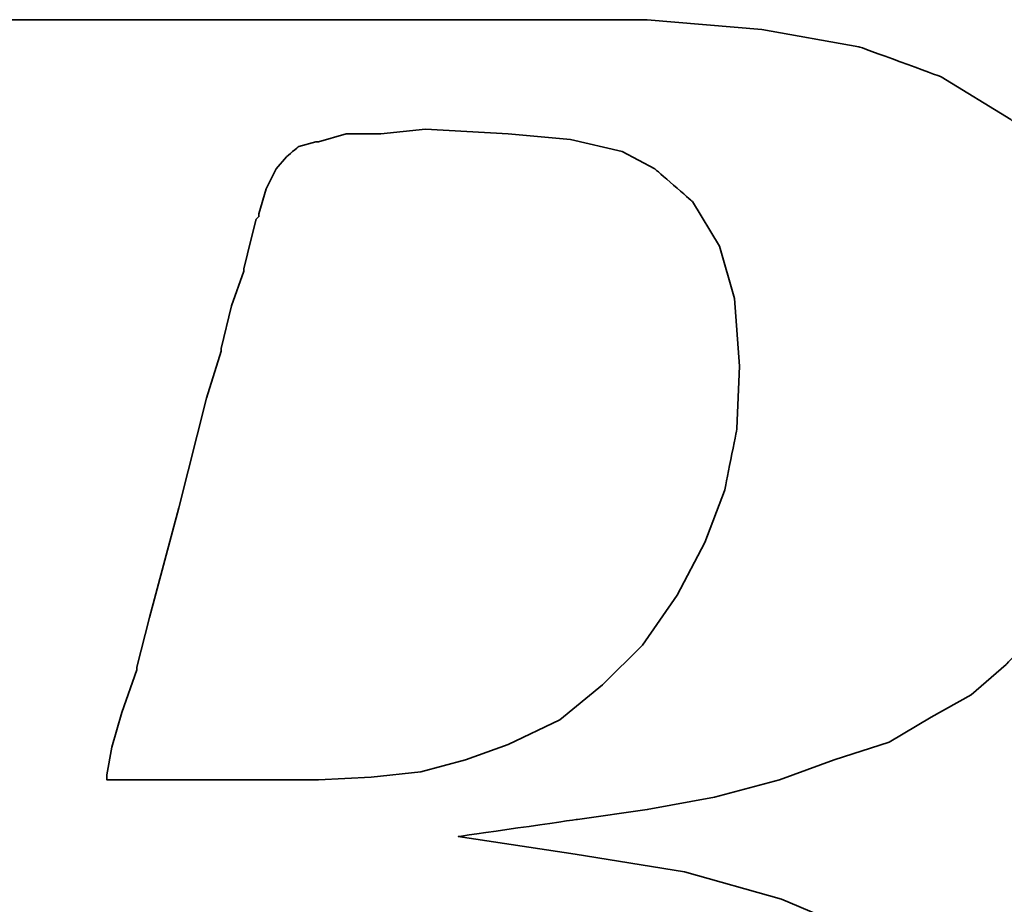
# Model space of a CAD drawing. Header units: millimetres. Extents: x 217 to 551, y -104 to -4.
# Tile 32 of 52: x 452.23 to 453.42, y -69.4 to -68.33. Entities that reach past the tile are written whole.
import ezdxf

# ---------------------------------------------------------------- set-up
doc = ezdxf.new("R2010")
doc.units = ezdxf.units.MM
doc.header["$LTSCALE"] = 0.1
doc.layers.add('DIM', color=4, linetype='CONTINUOUS')
doc.layers.add('layer 1', color=7, linetype='CONTINUOUS')

# ---------------------------------------------------------------- blocks, each defined once
blk = doc.blocks.new('TBI MOTION logo(完整正式版)')
at = {"layer": 'layer 1', "color": 22, "lineweight": 35}
for points, knots in [([(-64.65375, -6.86375), (-64.65375, -6.86375), (-64.84375, -7.29625), (-64.84375, -7.29625), (-64.84375, -7.29625), (-64.84375, -7.29625), (-64.86875, -7.34375), (-64.86875, -7.34375), (-64.86875, -7.34375), (-64.86875, -7.34375), (-64.86875, -7.36875), (-64.86875, -7.36875), (-64.86875, -7.36875), (-64.86875, -7.36875), (-65.15375, -7.65375), (-65.15375, -7.65375), (-65.15375, -7.65375), (-65.15375, -7.65375), (-65.17875, -7.65375), (-65.17875, -7.65375), (-65.17875, -7.65375), (-65.17875, -7.65375), (-65.20375, -7.67875), (-65.20375, -7.67875), (-65.20375, -7.67875), (-65.20375, -7.67875), (-65.58875, -7.87125), (-65.58875, -7.87125), (-65.58875, -7.87125), (-65.58875, -7.87125), (-65.63375, -7.87125), (-65.63375, -7.87125), (-65.63375, -7.87125), (-65.63375, -7.87125), (-65.65875, -7.89375), (-65.65875, -7.89375), (-65.65875, -7.89375), (-65.65875, -7.89375), (-66.09375, -7.94375), (-66.09375, -7.94375), (-66.09375, -7.94375), (-66.09375, -7.94375), (-66.11375, -7.94375), (-66.11375, -7.94375), (-66.11375, -7.94375), (-66.11375, -7.94375), (-66.16375, -7.94375), (-66.16375, -7.94375), (-66.16375, -7.94375), (-66.16375, -7.94375), (-66.30875, -7.94375), (-66.30875, -7.94375), (-66.30875, -7.94375), (-66.30875, -7.94375), (-66.69375, -7.94375), (-66.69375, -7.94375), (-66.69375, -7.94375), (-66.69375, -7.94375), (-67.07375, -7.94375), (-67.07375, -7.94375), (-67.07375, -7.94375), (-67.07375, -7.94375), (-67.12375, -7.94375), (-67.12375, -7.94375), (-67.12375, -7.94375), (-67.12375, -7.94375), (-67.12375, -7.96625), (-67.12375, -7.96625), (-67.12375, -7.96625), (-67.12375, -7.96625), (-67.14875, -7.99125), (-67.14875, -7.99125), (-67.14875, -7.99125), (-67.14875, -7.99125), (-67.24375, -8.34875), (-67.24375, -8.34875), (-67.24375, -8.34875), (-67.24375, -8.34875), (-67.31375, -8.68625), (-67.31375, -8.68625), (-67.31375, -8.68625), (-67.31375, -8.68625), (-67.26875, -8.68625), (-67.26875, -8.68625), (-67.26875, -8.68625), (-67.26875, -8.68625), (-67.07375, -8.68625), (-67.07375, -8.68625), (-67.07375, -8.68625), (-67.07375, -8.68625), (-66.54875, -8.68625), (-66.54875, -8.68625), (-66.54875, -8.68625), (-66.54875, -8.68625), (-65.82625, -8.68625), (-65.82625, -8.68625), (-65.82625, -8.68625), (-65.82625, -8.68625), (-65.01375, -8.68625), (-65.01375, -8.68625), (-65.01375, -8.68625), (-65.01375, -8.68625), (-64.05375, -8.68625), (-64.05375, -8.68625), (-64.05375, -8.68625), (-64.05375, -8.68625), (-62.08375, -8.68625), (-62.08375, -8.68625), (-62.08375, -8.68625), (-62.08375, -8.68625), (-60.06875, -8.68625), (-60.06875, -8.68625), (-60.06875, -8.68625), (-60.06875, -8.68625), (-59.10875, -8.68625), (-59.10875, -8.68625), (-59.10875, -8.68625), (-59.10875, -8.68625), (-58.29375, -8.68625), (-58.29375, -8.68625), (-58.29375, -8.68625), (-58.29375, -8.68625), (-57.57375, -8.68625), (-57.57375, -8.68625), (-57.57375, -8.68625), (-57.57375, -8.68625), (-57.04875, -8.68625), (-57.04875, -8.68625), (-57.04875, -8.68625), (-57.04875, -8.68625), (-56.85375, -8.68625), (-56.85375, -8.68625), (-56.85375, -8.68625), (-56.85375, -8.68625), (-56.70875, -8.68625), (-56.70875, -8.68625), (-56.70875, -8.68625), (-56.70875, -8.68625), (-56.61375, -8.68625), (-56.61375, -8.68625), (-56.61375, -8.68625), (-56.61375, -8.68625), (-56.56875, -8.68625), (-56.56875, -8.68625), (-56.56875, -8.68625), (-56.56875, -8.68625), (-55.65375, -8.63875), (-55.65375, -8.63875), (-55.65375, -8.63875), (-55.65375, -8.63875), (-54.76875, -8.51875), (-54.76875, -8.51875), (-54.76875, -8.51875), (-54.76875, -8.51875), (-53.90375, -8.30375), (-53.90375, -8.30375), (-53.90375, -8.30375), (-53.90375, -8.30375), (-53.08875, -8.03875), (-53.08875, -8.03875), (-53.08875, -8.03875), (-53.08875, -8.03875), (-52.34375, -7.65375), (-52.34375, -7.65375), (-52.34375, -7.65375), (-52.34375, -7.65375), (-51.69875, -7.29625), (-51.69875, -7.29625), (-51.69875, -7.29625), (-51.69875, -7.29625), (-51.21875, -6.91125), (-51.21875, -6.91125), (-51.21875, -6.91125), (-51.21875, -6.91125), (-50.83375, -6.50375), (-50.83375, -6.50375), (-50.83375, -6.50375), (-50.83375, -6.50375), (-50.44875, -5.94875), (-50.44875, -5.94875), (-50.44875, -5.94875), (-50.44875, -5.94875), (-50.13875, -5.30375), (-50.13875, -5.30375), (-50.13875, -5.30375), (-50.13875, -5.30375), (-49.99375, -4.65375), (-49.99375, -4.65375), (-49.99375, -4.65375), (-49.99375, -4.65375), (-49.92375, -3.98375), (-49.92375, -3.98375), (-49.92375, -3.98375), (-49.92375, -3.98375), (-49.99375, -3.19374), (-49.99375, -3.19374), (-49.99375, -3.19374), (-49.99375, -3.19374), (-50.23374, -2.44874), (-50.23374, -2.44874), (-50.23374, -2.44874), (-50.23374, -2.44874), (-50.59375, -1.87374), (-50.59375, -1.87374), (-50.59375, -1.87374), (-50.59375, -1.87374), (-51.09875, -1.31874), (-51.09875, -1.31874), (-51.09875, -1.31874), (-51.09875, -1.31874), (-51.74375, -0.81875), (-51.74375, -0.81875), (-51.74375, -0.81875), (-51.74375, -0.81875), (-52.53875, -0.48125), (-52.53875, -0.48125), (-52.53875, -0.48125), (-52.53875, -0.48125), (-53.47375, -0.21875), (-53.47375, -0.21875), (-53.47375, -0.21875), (-53.47375, -0.21875), (-54.52875, -0.04874), (-54.52875, -0.04874), (-54.52875, -0.04874), (-54.52875, -0.04874), (-55.65375, 0.12125), (-55.65375, 0.12125), (-55.65375, 0.12125), (-55.65375, 0.12125), (-54.50375, 0.28624), (-54.50375, 0.28624), (-54.50375, 0.28624), (-54.50375, 0.28624), (-53.83375, 0.38124), (-53.83375, 0.38124), (-53.83375, 0.38124), (-53.83375, 0.38124), (-53.18375, 0.50125), (-53.18375, 0.50125), (-53.18375, 0.50125), (-53.18375, 0.50125), (-52.55875, 0.66874), (-52.55875, 0.66874), (-52.55875, 0.66874), (-52.55875, 0.66874), (-52.03375, 0.86124), (-52.03375, 0.86124), (-52.03375, 0.86124), (-52.03375, 0.86124), (-51.50374, 1.03124), (-51.50374, 1.03124), (-51.50374, 1.03124), (-51.50374, 1.03124), (-51.09875, 1.27125), (-51.09875, 1.27125), (-51.09875, 1.27125), (-51.09875, 1.27125), (-50.71375, 1.48624), (-50.71375, 1.48624), (-50.71375, 1.48624), (-50.71375, 1.48624), (-50.37625, 1.77625), (-50.37625, 1.77625), (-50.37625, 1.77625), (-50.37625, 1.77625), (-49.82375, 2.37625), (-49.82375, 2.37625), (-49.82375, 2.37625), (-49.82375, 2.37625), (-49.41875, 2.99625), (-49.41875, 2.99625), (-49.41875, 2.99625), (-49.41875, 2.99625), (-49.22375, 3.76625), (-49.22375, 3.76625), (-49.22375, 3.76625), (-49.22375, 3.76625), (-49.15375, 4.50874), (-49.15375, 4.50874), (-49.15375, 4.50874), (-49.15375, 4.50874), (-49.20375, 5.25125), (-49.20375, 5.25125), (-49.20375, 5.25125), (-49.20375, 5.25125), (-49.41875, 5.92625), (-49.41875, 5.92625), (-49.41875, 5.92625), (-49.41875, 5.92625), (-49.77875, 6.47625), (-49.77875, 6.47625), (-49.77875, 6.47625), (-49.77875, 6.47625), (-50.33125, 7.02624), (-50.33125, 7.02624), (-50.33125, 7.02624), (-50.33125, 7.02624), (-51.00125, 7.43625), (-51.00125, 7.43625), (-51.00125, 7.43625), (-51.00125, 7.43625), (-51.79375, 7.72625), (-51.79375, 7.72625), (-51.79375, 7.72625), (-51.79375, 7.72625), (-52.72875, 7.89124), (-52.72875, 7.89124), (-52.72875, 7.89124), (-52.72875, 7.89124), (-53.83375, 7.98625), (-53.83375, 7.98625), (-53.83375, 7.98625), (-53.83375, 7.98625), (-53.92875, 7.98625), (-53.92875, 7.98625), (-53.92875, 7.98625), (-53.92875, 7.98625), (-54.26375, 7.98625), (-54.26375, 7.98625), (-54.26375, 7.98625), (-54.26375, 7.98625), (-54.74375, 7.98625), (-54.74375, 7.98625), (-54.74375, 7.98625), (-54.74375, 7.98625), (-55.36875, 7.98625), (-55.36875, 7.98625), (-55.36875, 7.98625), (-55.36875, 7.98625), (-56.13375, 7.98625), (-56.13375, 7.98625), (-56.13375, 7.98625), (-56.13375, 7.98625), (-56.94875, 7.98625), (-56.94875, 7.98625), (-56.94875, 7.98625), (-56.94875, 7.98625), (-58.77625, 7.98625), (-58.77625, 7.98625), (-58.77625, 7.98625), (-58.77625, 7.98625), (-60.59875, 7.98625), (-60.59875, 7.98625), (-60.59875, 7.98625), (-60.59875, 7.98625), (-61.41375, 7.98625), (-61.41375, 7.98625), (-61.41375, 7.98625), (-61.41375, 7.98625), (-62.17875, 7.98625), (-62.17875, 7.98625), (-62.17875, 7.98625), (-62.17875, 7.98625), (-62.80375, 7.98625), (-62.80375, 7.98625), (-62.80375, 7.98625), (-62.80375, 7.98625), (-63.30625, 7.98625), (-63.30625, 7.98625), (-63.30625, 7.98625), (-63.30625, 7.98625), (-63.57375, 7.98625), (-63.57375, 7.98625), (-63.57375, 7.98625), (-63.57375, 7.98625), (-63.57375, 7.96375), (-63.57375, 7.96375), (-63.57375, 7.96375), (-63.57375, 7.96375), (-63.59875, 7.94125), (-63.59875, 7.94125), (-63.59875, 7.94125), (-63.59875, 7.94125), (-63.69375, 7.55625), (-63.69375, 7.55625), (-63.69375, 7.55625), (-63.69375, 7.55625), (-63.76375, 7.24624), (-63.76375, 7.24624), (-63.76375, 7.24624), (-63.76375, 7.24624), (-63.23875, 7.24624), (-63.23875, 7.24624), (-63.23875, 7.24624), (-63.23875, 7.24624), (-62.75875, 7.24624), (-62.75875, 7.24624), (-62.75875, 7.24624), (-62.75875, 7.24624), (-62.61125, 7.24624), (-62.61125, 7.24624), (-62.61125, 7.24624), (-62.61125, 7.24624), (-62.56625, 7.24624), (-62.56625, 7.24624), (-62.56625, 7.24624), (-62.56625, 7.24624), (-62.22875, 7.24624), (-62.22875, 7.24624), (-62.22875, 7.24624), (-62.22875, 7.24624), (-62.20375, 7.24624), (-62.20375, 7.24624), (-62.20375, 7.24624), (-62.20375, 7.24624), (-62.17875, 7.21875), (-62.17875, 7.21875), (-62.17875, 7.21875), (-62.17875, 7.21875), (-61.96375, 7.17125), (-61.96375, 7.17125), (-61.96375, 7.17125), (-61.96375, 7.17125), (-61.72375, 7.12624), (-61.72375, 7.12624), (-61.72375, 7.12624), (-61.72375, 7.12624), (-61.70375, 7.12624), (-61.70375, 7.12624), (-61.70375, 7.12624), (-61.70375, 7.12624), (-61.55875, 7.07624), (-61.55875, 7.07624), (-61.55875, 7.07624), (-61.55875, 7.07624), (-61.50875, 7.07624), (-61.50875, 7.07624), (-61.50875, 7.07624), (-61.50875, 7.07624), (-61.48375, 7.02624), (-61.48375, 7.02624), (-61.48375, 7.02624), (-61.48375, 7.02624), (-61.31875, 6.83375), (-61.31875, 6.83375), (-61.31875, 6.83375), (-61.31875, 6.83375), (-61.29375, 6.81125), (-61.29375, 6.81125), (-61.29375, 6.81125), (-61.29375, 6.81125), (-61.29375, 6.78625), (-61.29375, 6.78625), (-61.29375, 6.78625), (-61.29375, 6.78625), (-61.19875, 6.50124), (-61.19875, 6.50124), (-61.19875, 6.50124), (-61.19875, 6.50124), (-61.17375, 6.45124), (-61.17375, 6.45124), (-61.17375, 6.45124), (-61.17375, 6.45124), (-61.19875, 6.40625), (-61.19875, 6.40625), (-61.19875, 6.40625), (-61.19875, 6.40625), (-61.26875, 5.99624), (-61.26875, 5.99624), (-61.26875, 5.99624), (-61.26875, 5.99624), (-61.26875, 5.85125), (-61.26875, 5.85125), (-61.26875, 5.85125), (-61.26875, 5.85125), (-61.26875, 5.82625), (-61.26875, 5.82625), (-61.26875, 5.82625), (-61.26875, 5.82625), (-61.29375, 5.80625), (-61.29375, 5.80625), (-61.29375, 5.80625), (-61.29375, 5.80625), (-61.34125, 5.66125), (-61.34125, 5.66125), (-61.34125, 5.66125), (-61.34125, 5.66125), (-61.41375, 5.44625), (-61.41375, 5.44625), (-61.41375, 5.44625), (-61.41375, 5.44625), (-61.48375, 5.15625), (-61.48375, 5.15625), (-61.48375, 5.15625), (-61.48375, 5.15625), (-61.58375, 4.82124), (-61.58375, 4.82124), (-61.58375, 4.82124), (-61.58375, 4.82124), (-61.79875, 4.00375), (-61.79875, 4.00375), (-61.79875, 4.00375), (-61.79875, 4.00375), (-62.05875, 2.99625), (-62.05875, 2.99625), (-62.05875, 2.99625), (-62.05875, 2.99625), (-62.34875, 1.91625), (-62.34875, 1.91625), (-62.34875, 1.91625), (-62.34875, 1.91625), (-62.97375, -0.41124), (-62.97375, -0.41124), (-62.97375, -0.41124), (-62.97375, -0.41124), (-63.59875, -2.75875), (-63.59875, -2.75875), (-63.59875, -2.75875), (-63.59875, -2.75875), (-63.88375, -3.86374), (-63.88375, -3.86374), (-63.88375, -3.86374), (-63.88375, -3.86374), (-64.14875, -4.82374), (-64.14875, -4.82374), (-64.14875, -4.82374), (-64.14875, -4.82374), (-64.36375, -5.64125), (-64.36375, -5.64125), (-64.36375, -5.64125), (-64.36375, -5.64125), (-64.43625, -5.97625), (-64.43625, -5.97625), (-64.43625, -5.97625), (-64.43625, -5.97625), (-64.50875, -6.28625), (-64.50875, -6.28625), (-64.50875, -6.28625), (-64.50875, -6.28625), (-64.50875, -6.30875), (-64.50875, -6.30875), (-64.50875, -6.30875), (-64.50875, -6.30875), (-64.57875, -6.50375), (-64.57875, -6.50375), (-64.57875, -6.50375), (-64.57875, -6.50375), (-64.62875, -6.69625), (-64.62875, -6.69625), (-64.62875, -6.69625), (-64.62875, -6.69625), (-64.62875, -6.76875), (-64.62875, -6.76875), (-64.62875, -6.76875), (-64.62875, -6.76875), (-64.62875, -6.81375), (-64.62875, -6.81375), (-64.62875, -6.81375), (-64.62875, -6.81375), (-64.62875, -6.83875), (-64.62875, -6.83875), (-64.62875, -6.83875), (-64.62875, -6.83875), (-64.65375, -6.86375), (-64.65375, -6.86375)], [0, 0, 0, 0, 0.0071942, 0.0071942, 0.0071942, 0.0071943, 0.0143885, 0.0143885, 0.0143885, 0.0143885, 0.0215827, 0.0215827, 0.0215827, 0.0215827, 0.028777, 0.028777, 0.028777, 0.028777, 0.0359712, 0.0359712, 0.0359712, 0.0359712, 0.0431655, 0.0431655, 0.0431655, 0.0431655, 0.0503597, 0.0503597, 0.0503597, 0.0503597, 0.057554, 0.057554, 0.057554, 0.057554, 0.0647482, 0.0647482, 0.0647482, 0.0647482, 0.0719424, 0.0719424, 0.0719424, 0.0719425, 0.0791367, 0.0791367, 0.0791367, 0.0791367, 0.0863309, 0.0863309, 0.0863309, 0.0863309, 0.0935252, 0.0935252, 0.0935252, 0.0935252, 0.1007194, 0.1007194, 0.1007194, 0.1007194, 0.1079137, 0.1079137, 0.1079137, 0.1079137, 0.1151079, 0.1151079, 0.1151079, 0.1151079, 0.1223022, 0.1223022, 0.1223022, 0.1223022, 0.1294964, 0.1294964, 0.1294964, 0.1294964, 0.1366906, 0.1366906, 0.1366906, 0.1366907, 0.1438849, 0.1438849, 0.1438849, 0.1438849, 0.1510791, 0.1510791, 0.1510791, 0.1510791, 0.1582734, 0.1582734, 0.1582734, 0.1582734, 0.1654676, 0.1654676, 0.1654676, 0.1654676, 0.1726619, 0.1726619, 0.1726619, 0.1726619, 0.1798561, 0.1798561, 0.1798561, 0.1798561, 0.1870504, 0.1870504, 0.1870504, 0.1870504, 0.1942446, 0.1942446, 0.1942446, 0.1942446, 0.2014388, 0.2014388, 0.2014388, 0.2014389, 0.2086331, 0.2086331, 0.2086331, 0.2086331, 0.2158273, 0.2158273, 0.2158273, 0.2158273, 0.2230216, 0.2230216, 0.2230216, 0.2230216, 0.2302158, 0.2302158, 0.2302158, 0.2302158, 0.2374101, 0.2374101, 0.2374101, 0.2374101, 0.2446043, 0.2446043, 0.2446043, 0.2446043, 0.2517986, 0.2517986, 0.2517986, 0.2517986, 0.2589928, 0.2589928, 0.2589928, 0.2589928, 0.2661871, 0.2661871, 0.2661871, 0.2661871, 0.2733813, 0.2733813, 0.2733813, 0.2733813, 0.2805755, 0.2805755, 0.2805755, 0.2805755, 0.2877698, 0.2877698, 0.2877698, 0.2877698, 0.294964, 0.294964, 0.294964, 0.294964, 0.3021583, 0.3021583, 0.3021583, 0.3021583, 0.3093525, 0.3093525, 0.3093525, 0.3093525, 0.3165468, 0.3165468, 0.3165468, 0.3165468, 0.323741, 0.323741, 0.323741, 0.323741, 0.3309353, 0.3309353, 0.3309353, 0.3309353, 0.3381295, 0.3381295, 0.3381295, 0.3381295, 0.3453237, 0.3453237, 0.3453237, 0.3453238, 0.352518, 0.352518, 0.352518, 0.352518, 0.3597122, 0.3597122, 0.3597122, 0.3597122, 0.3669065, 0.3669065, 0.3669065, 0.3669065, 0.3741007, 0.3741007, 0.3741007, 0.3741007, 0.381295, 0.381295, 0.381295, 0.381295, 0.3884892, 0.3884892, 0.3884892, 0.3884892, 0.3956835, 0.3956835, 0.3956835, 0.3956835, 0.4028777, 0.4028777, 0.4028777, 0.4028777, 0.4100719, 0.4100719, 0.4100719, 0.410072, 0.4172662, 0.4172662, 0.4172662, 0.4172662, 0.4244604, 0.4244604, 0.4244604, 0.4244604, 0.4316547, 0.4316547, 0.4316547, 0.4316547, 0.4388489, 0.4388489, 0.4388489, 0.4388489, 0.4460432, 0.4460432, 0.4460432, 0.4460432, 0.4532374, 0.4532374, 0.4532374, 0.4532374, 0.4604317, 0.4604317, 0.4604317, 0.4604317, 0.4676259, 0.4676259, 0.4676259, 0.4676259, 0.4748201, 0.4748201, 0.4748201, 0.4748202, 0.4820144, 0.4820144, 0.4820144, 0.4820144, 0.4892086, 0.4892086, 0.4892086, 0.4892086, 0.4964029, 0.4964029, 0.4964029, 0.4964029, 0.5035971, 0.5035971, 0.5035971, 0.5035971, 0.5107914, 0.5107914, 0.5107914, 0.5107914, 0.5179856, 0.5179856, 0.5179856, 0.5179856, 0.5251799, 0.5251799, 0.5251799, 0.5251799, 0.5323741, 0.5323741, 0.5323741, 0.5323741, 0.5395683, 0.5395683, 0.5395683, 0.5395684, 0.5467626, 0.5467626, 0.5467626, 0.5467626, 0.5539568, 0.5539568, 0.5539568, 0.5539568, 0.5611511, 0.5611511, 0.5611511, 0.5611511, 0.5683453, 0.5683453, 0.5683453, 0.5683453, 0.5755396, 0.5755396, 0.5755396, 0.5755396, 0.5827338, 0.5827338, 0.5827338, 0.5827338, 0.5899281, 0.5899281, 0.5899281, 0.5899281, 0.5971223, 0.5971223, 0.5971223, 0.5971223, 0.6043165, 0.6043165, 0.6043165, 0.6043166, 0.6115108, 0.6115108, 0.6115108, 0.6115108, 0.618705, 0.618705, 0.618705, 0.618705, 0.6258993, 0.6258993, 0.6258993, 0.6258993, 0.6330935, 0.6330935, 0.6330935, 0.6330935, 0.6402878, 0.6402878, 0.6402878, 0.6402878, 0.647482, 0.647482, 0.647482, 0.647482, 0.6546763, 0.6546763, 0.6546763, 0.6546763, 0.6618705, 0.6618705, 0.6618705, 0.6618705, 0.6690647, 0.6690647, 0.6690647, 0.6690648, 0.676259, 0.676259, 0.676259, 0.676259, 0.6834532, 0.6834532, 0.6834532, 0.6834532, 0.6906475, 0.6906475, 0.6906475, 0.6906475, 0.6978417, 0.6978417, 0.6978417, 0.6978417, 0.705036, 0.705036, 0.705036, 0.705036, 0.7122302, 0.7122302, 0.7122302, 0.7122302, 0.7194245, 0.7194245, 0.7194245, 0.7194245, 0.7266187, 0.7266187, 0.7266187, 0.7266187, 0.7338129, 0.7338129, 0.7338129, 0.733813, 0.7410072, 0.7410072, 0.7410072, 0.7410072, 0.7482014, 0.7482014, 0.7482014, 0.7482014, 0.7553957, 0.7553957, 0.7553957, 0.7553957, 0.7625899, 0.7625899, 0.7625899, 0.7625899, 0.7697842, 0.7697842, 0.7697842, 0.7697842, 0.7769784, 0.7769784, 0.7769784, 0.7769784, 0.7841727, 0.7841727, 0.7841727, 0.7841727, 0.7913669, 0.7913669, 0.7913669, 0.7913669, 0.7985612, 0.7985612, 0.7985612, 0.7985612, 0.8057554, 0.8057554, 0.8057554, 0.8057554, 0.8129496, 0.8129496, 0.8129496, 0.8129497, 0.8201439, 0.8201439, 0.8201439, 0.8201439, 0.8273381, 0.8273381, 0.8273381, 0.8273381, 0.8345324, 0.8345324, 0.8345324, 0.8345324, 0.8417266, 0.8417266, 0.8417266, 0.8417266, 0.8489209, 0.8489209, 0.8489209, 0.8489209, 0.8561151, 0.8561151, 0.8561151, 0.8561151, 0.8633094, 0.8633094, 0.8633094, 0.8633094, 0.8705036, 0.8705036, 0.8705036, 0.8705036, 0.8776978, 0.8776978, 0.8776978, 0.8776979, 0.8848921, 0.8848921, 0.8848921, 0.8848921, 0.8920863, 0.8920863, 0.8920863, 0.8920863, 0.8992806, 0.8992806, 0.8992806, 0.8992806, 0.9064748, 0.9064748, 0.9064748, 0.9064748, 0.9136691, 0.9136691, 0.9136691, 0.9136691, 0.9208633, 0.9208633, 0.9208633, 0.9208633, 0.9280576, 0.9280576, 0.9280576, 0.9280576, 0.9352518, 0.9352518, 0.9352518, 0.9352518, 0.942446, 0.942446, 0.942446, 0.9424461, 0.9496403, 0.9496403, 0.9496403, 0.9496403, 0.9568345, 0.9568345, 0.9568345, 0.9568345, 0.9640288, 0.9640288, 0.9640288, 0.9640288, 0.971223, 0.971223, 0.971223, 0.971223, 0.9784173, 0.9784173, 0.9784173, 0.9784173, 0.9856115, 0.9856115, 0.9856115, 0.9856115, 0.9928058, 0.9928058, 0.9928058, 0.9928058, 1, 1, 1, 1]), ([(-57.50375, 6.35625), (-57.50375, 6.35625), (-57.57375, 6.11625), (-57.57375, 6.11625), (-57.57375, 6.11625), (-57.57375, 6.11625), (-57.57375, 6.09125), (-57.57375, 6.09125), (-57.57375, 6.09125), (-57.57375, 6.09125), (-57.59875, 6.06625), (-57.59875, 6.06625), (-57.59875, 6.06625), (-57.59875, 6.06625), (-57.64875, 5.87625), (-57.64875, 5.87625), (-57.64875, 5.87625), (-57.64875, 5.87625), (-57.71875, 5.58875), (-57.71875, 5.58875), (-57.71875, 5.58875), (-57.71875, 5.58875), (-57.71875, 5.56625), (-57.71875, 5.56625), (-57.71875, 5.56625), (-57.71875, 5.56625), (-57.83875, 5.23125), (-57.83875, 5.23125), (-57.83875, 5.23125), (-57.83875, 5.23125), (-57.93625, 4.82124), (-57.93625, 4.82124), (-57.93625, 4.82124), (-57.93625, 4.82124), (-57.93625, 4.79624), (-57.93625, 4.79624), (-57.93625, 4.79624), (-57.93625, 4.79624), (-58.07875, 4.34125), (-58.07875, 4.34125), (-58.07875, 4.34125), (-58.07875, 4.34125), (-58.34375, 3.28625), (-58.34375, 3.28625), (-58.34375, 3.28625), (-58.34375, 3.28625), (-58.62875, 2.23124), (-58.62875, 2.23124), (-58.62875, 2.23124), (-58.62875, 2.23124), (-58.74875, 1.75125), (-58.74875, 1.75125), (-58.74875, 1.75125), (-58.74875, 1.75125), (-58.74875, 1.72625), (-58.74875, 1.72625), (-58.74875, 1.72625), (-58.74875, 1.72625), (-58.89375, 1.31625), (-58.89375, 1.31625), (-58.89375, 1.31625), (-58.89375, 1.31625), (-58.98875, 0.98124), (-58.98875, 0.98124), (-58.98875, 0.98124), (-58.98875, 0.98124), (-59.03875, 0.71625), (-59.03875, 0.71625), (-59.03875, 0.71625), (-59.03875, 0.71625), (-59.03875, 0.66874), (-59.03875, 0.66874), (-59.03875, 0.66874), (-59.03875, 0.66874), (-58.91875, 0.66874), (-58.91875, 0.66874), (-58.91875, 0.66874), (-58.91875, 0.66874), (-58.53375, 0.66874), (-58.53375, 0.66874), (-58.53375, 0.66874), (-58.53375, 0.66874), (-58.10375, 0.66874), (-58.10375, 0.66874), (-58.10375, 0.66874), (-58.10375, 0.66874), (-57.66875, 0.66874), (-57.66875, 0.66874), (-57.66875, 0.66874), (-57.66875, 0.66874), (-57.33375, 0.66874), (-57.33375, 0.66874), (-57.33375, 0.66874), (-57.33375, 0.66874), (-57.09375, 0.66874), (-57.09375, 0.66874), (-57.09375, 0.66874), (-57.09375, 0.66874), (-56.99875, 0.66874), (-56.99875, 0.66874), (-56.99875, 0.66874), (-56.99875, 0.66874), (-56.49375, 0.69374), (-56.49375, 0.69374), (-56.49375, 0.69374), (-56.49375, 0.69374), (-56.01375, 0.74374), (-56.01375, 0.74374), (-56.01375, 0.74374), (-56.01375, 0.74374), (-55.58375, 0.86124), (-55.58375, 0.86124), (-55.58375, 0.86124), (-55.58375, 0.86124), (-55.17375, 1.00624), (-55.17375, 1.00624), (-55.17375, 1.00624), (-55.17375, 1.00624), (-54.67375, 1.24625), (-54.67375, 1.24625), (-54.67375, 1.24625), (-54.67375, 1.24625), (-54.26375, 1.58124), (-54.26375, 1.58124), (-54.26375, 1.58124), (-54.26375, 1.58124), (-53.87875, 1.96374), (-53.87875, 1.96374), (-53.87875, 1.96374), (-53.87875, 1.96374), (-53.54375, 2.44625), (-53.54375, 2.44625), (-53.54375, 2.44625), (-53.54375, 2.44625), (-53.27875, 2.95125), (-53.27875, 2.95125), (-53.27875, 2.95125), (-53.27875, 2.95125), (-53.08875, 3.45124), (-53.08875, 3.45124), (-53.08875, 3.45124), (-53.08875, 3.45124), (-52.96875, 4.05124), (-52.96875, 4.05124), (-52.96875, 4.05124), (-52.96875, 4.05124), (-52.94375, 4.65125), (-52.94375, 4.65125), (-52.94375, 4.65125), (-52.94375, 4.65125), (-52.99375, 5.30125), (-52.99375, 5.30125), (-52.99375, 5.30125), (-52.99375, 5.30125), (-53.13875, 5.80625), (-53.13875, 5.80625), (-53.13875, 5.80625), (-53.13875, 5.80625), (-53.39875, 6.23625), (-53.39875, 6.23625), (-53.39875, 6.23625), (-53.39875, 6.23625), (-53.75875, 6.54875), (-53.75875, 6.54875), (-53.75875, 6.54875), (-53.75875, 6.54875), (-54.07375, 6.71625), (-54.07375, 6.71625), (-54.07375, 6.71625), (-54.07375, 6.71625), (-54.57375, 6.83375), (-54.57375, 6.83375), (-54.57375, 6.83375), (-54.57375, 6.83375), (-55.17375, 6.88625), (-55.17375, 6.88625), (-55.17375, 6.88625), (-55.17375, 6.88625), (-55.96875, 6.93125), (-55.96875, 6.93125), (-55.96875, 6.93125), (-55.96875, 6.93125), (-56.39875, 6.88625), (-56.39875, 6.88625), (-56.39875, 6.88625), (-56.39875, 6.88625), (-56.42125, 6.88625), (-56.42125, 6.88625), (-56.42125, 6.88625), (-56.42125, 6.88625), (-56.73375, 6.88625), (-56.73375, 6.88625), (-56.73375, 6.88625), (-56.73375, 6.88625), (-56.99875, 6.81125), (-56.99875, 6.81125), (-56.99875, 6.81125), (-56.99875, 6.81125), (-57.02375, 6.81125), (-57.02375, 6.81125), (-57.02375, 6.81125), (-57.02375, 6.81125), (-57.18875, 6.76625), (-57.18875, 6.76625), (-57.18875, 6.76625), (-57.18875, 6.76625), (-57.30875, 6.66625), (-57.30875, 6.66625), (-57.30875, 6.66625), (-57.30875, 6.66625), (-57.40875, 6.54875), (-57.40875, 6.54875), (-57.40875, 6.54875), (-57.40875, 6.54875), (-57.50375, 6.35625), (-57.50375, 6.35625)], [0, 0, 0, 0, 0.0185185, 0.0185185, 0.0185185, 0.0185185, 0.037037, 0.037037, 0.037037, 0.037037, 0.0555556, 0.0555556, 0.0555556, 0.0555556, 0.0740741, 0.0740741, 0.0740741, 0.0740741, 0.0925926, 0.0925926, 0.0925926, 0.0925926, 0.1111111, 0.1111111, 0.1111111, 0.1111111, 0.1296296, 0.1296296, 0.1296296, 0.1296296, 0.1481481, 0.1481481, 0.1481481, 0.1481482, 0.1666667, 0.1666667, 0.1666667, 0.1666667, 0.1851852, 0.1851852, 0.1851852, 0.1851852, 0.2037037, 0.2037037, 0.2037037, 0.2037037, 0.2222222, 0.2222222, 0.2222222, 0.2222222, 0.2407407, 0.2407407, 0.2407407, 0.2407408, 0.2592593, 0.2592593, 0.2592593, 0.2592593, 0.2777778, 0.2777778, 0.2777778, 0.2777778, 0.2962963, 0.2962963, 0.2962963, 0.2962963, 0.3148148, 0.3148148, 0.3148148, 0.3148148, 0.3333333, 0.3333333, 0.3333333, 0.3333333, 0.3518519, 0.3518519, 0.3518519, 0.3518519, 0.3703704, 0.3703704, 0.3703704, 0.3703704, 0.3888889, 0.3888889, 0.3888889, 0.3888889, 0.4074074, 0.4074074, 0.4074074, 0.4074074, 0.4259259, 0.4259259, 0.4259259, 0.4259259, 0.4444444, 0.4444444, 0.4444444, 0.4444445, 0.462963, 0.462963, 0.462963, 0.462963, 0.4814815, 0.4814815, 0.4814815, 0.4814815, 0.5, 0.5, 0.5, 0.5, 0.5185185, 0.5185185, 0.5185185, 0.5185185, 0.537037, 0.537037, 0.537037, 0.537037, 0.5555556, 0.5555556, 0.5555556, 0.5555556, 0.5740741, 0.5740741, 0.5740741, 0.5740741, 0.5925926, 0.5925926, 0.5925926, 0.5925926, 0.6111111, 0.6111111, 0.6111111, 0.6111111, 0.6296296, 0.6296296, 0.6296296, 0.6296296, 0.6481481, 0.6481481, 0.6481481, 0.6481482, 0.6666667, 0.6666667, 0.6666667, 0.6666667, 0.6851852, 0.6851852, 0.6851852, 0.6851852, 0.7037037, 0.7037037, 0.7037037, 0.7037037, 0.7222222, 0.7222222, 0.7222222, 0.7222222, 0.7407407, 0.7407407, 0.7407407, 0.7407408, 0.7592593, 0.7592593, 0.7592593, 0.7592593, 0.7777778, 0.7777778, 0.7777778, 0.7777778, 0.7962963, 0.7962963, 0.7962963, 0.7962963, 0.8148148, 0.8148148, 0.8148148, 0.8148148, 0.8333333, 0.8333333, 0.8333333, 0.8333333, 0.8518519, 0.8518519, 0.8518519, 0.8518519, 0.8703704, 0.8703704, 0.8703704, 0.8703704, 0.8888889, 0.8888889, 0.8888889, 0.8888889, 0.9074074, 0.9074074, 0.9074074, 0.9074074, 0.9259259, 0.9259259, 0.9259259, 0.9259259, 0.9444444, 0.9444444, 0.9444444, 0.9444445, 0.962963, 0.962963, 0.962963, 0.962963, 0.9814815, 0.9814815, 0.9814815, 0.9814815, 1, 1, 1, 1])]:
    blk.add_open_spline(points, degree=3, knots=knots, dxfattribs=at)

msp = doc.modelspace()

# ---------------------------------------------------------------- block references
at = {"layer": 'DIM', "color": 0, "xscale": 0.1250977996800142, "yscale": 0.1250977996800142, "zscale": 0.1250977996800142}
msp.add_blockref('TBI MOTION logo(完整正式版)', (459.723, -69.3306), dxfattribs=at)

doc.saveas('drawing.dxf')
